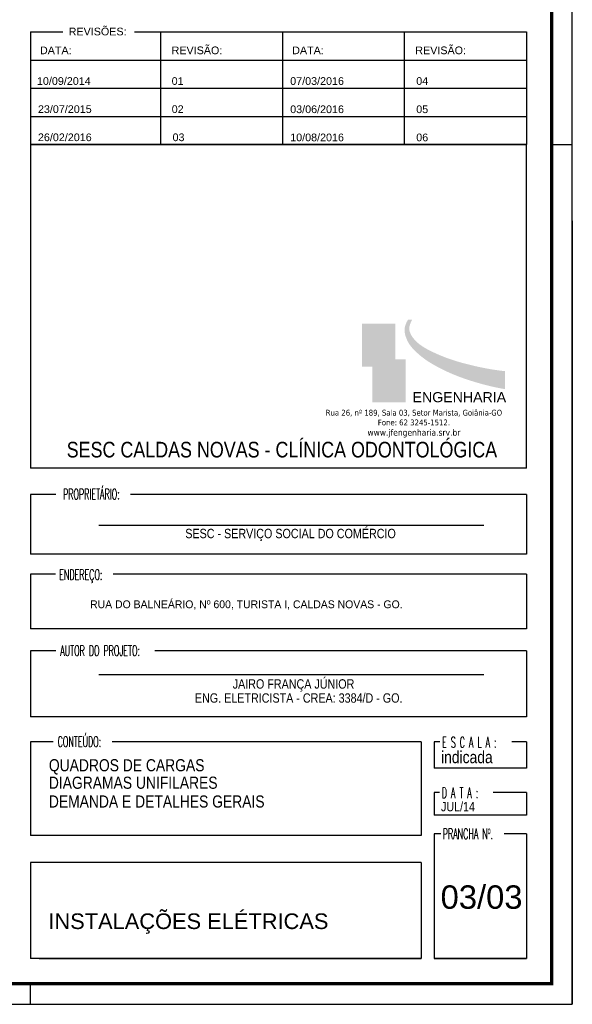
# Model space of a CAD drawing. Extents: x 40.7 to 91.7, y -319.8 to -290.4.
# Tile 11 of 13: x 82.7 to 91.7, y -319.8 to -303.8. Entities that reach past the tile are written whole.
import ezdxf

# ---------------------------------------------------------------- set-up
doc = ezdxf.new("R2010")
doc.units = 0
doc.header["$MEASUREMENT"] = 0
doc.layers.get('0').update_dxf_attribs({"linetype": 'CONTINUOUS'})
doc.layers.add('01', color=7, linetype='CONTINUOUS', lineweight=20)
for name, color, linetype in [('CARIMBO', 8, 'CONTINUOUS'), ('PRANCHA', 8, 'CONTINUOUS'), ('XX-FOLHA', 8, 'CONTINUOUS')]:
    doc.layers.add(name, color=color, linetype=linetype)
doc.styles.add('ARIAL', font='arial.ttf')
doc.styles.add('ARIAL NARROW', font='ARIALN.TTF', dxfattribs={"width": 0.7})
doc.styles.add('AVANTG MD', font='txt')
doc.styles.add('ROMANS', font='romans')
doc.styles.add('sansserif', font='sanss___.ttf')
doc.styles.add('TAHOMA', font='tahoma.ttf')

# ---------------------------------------------------------------- blocks, each defined once
blk = doc.blocks.new('A1 1-50')
at = {"layer": 'CARIMBO'}
h = blk.add_hatch(color=252, dxfattribs=at)
h.paths.add_polyline_path([(3833.651, 253.798), (3833.651, 253.095), (3833.819, 253.095), (3833.819, 253.217), (3834.179, 253.217), (3834.192, 253.217), (3834.192, 253.798)])
edge = h.paths.add_edge_path(flags=16)
edge.add_spline(control_points=[(3833.722, 253.296), (3833.749, 253.283), (3833.791, 253.267), (3833.845, 253.253), (3833.933, 253.296), (3833.967, 253.376), (3833.966, 253.485), (3833.971, 253.643), (3833.968, 253.718)], knot_values=[0.400702, 0.400702, 0.400702, 0.400702, 0.87075, 1.98827, 3.128187, 4.348011, 5.428169, 9.131651, 9.131651, 9.131651, 9.131651], degree=3, periodic=0)
edge.add_line((3833.968, 253.718), (3834.008, 253.718))
edge.add_spline(control_points=[(3834.008, 253.718), (3834.012, 253.642), (3834.006, 253.483), (3834.012, 253.374), (3833.98, 253.295), (3833.884, 253.221), (3833.802, 253.23), (3833.746, 253.247), (3833.7, 253.276)], knot_values=[0.400702, 0.400702, 0.400702, 0.400702, 4.104184, 5.184342, 6.404166, 7.544083, 8.661604, 9.131651, 9.131651, 9.131651, 9.131651], degree=3, periodic=0)
edge.add_line((3833.7, 253.276), (3833.722, 253.296))
h = blk.add_hatch(color=40, dxfattribs=at)
edge = h.paths.add_edge_path()
edge.add_spline(control_points=[(3833.968, 253.718), (3833.971, 253.643), (3833.966, 253.485), (3833.967, 253.376), (3833.933, 253.296), (3833.845, 253.253), (3833.791, 253.267), (3833.749, 253.283), (3833.722, 253.296)], knot_values=[0.400702, 0.400702, 0.400702, 0.400702, 4.104184, 5.184342, 6.404166, 7.544083, 8.661604, 9.131651, 9.131651, 9.131651, 9.131651], degree=3, periodic=0)
edge.add_line((3833.722, 253.296), (3833.7, 253.276))
edge.add_spline(control_points=[(3833.7, 253.276), (3833.746, 253.247), (3833.802, 253.23), (3833.884, 253.221), (3833.98, 253.295), (3834.012, 253.374), (3834.006, 253.483), (3834.012, 253.642), (3834.008, 253.718)], knot_values=[0.400702, 0.400702, 0.400702, 0.400702, 0.87075, 1.98827, 3.128187, 4.348011, 5.428169, 9.131651, 9.131651, 9.131651, 9.131651], degree=3, periodic=0)
edge.add_line((3834.008, 253.718), (3833.968, 253.718))
h = blk.add_hatch(color=251, dxfattribs=at)
edge = h.paths.add_edge_path()
edge.add_spline(control_points=[(3834.399, 253.862), (3834.322, 253.74), (3834.366, 253.507), (3834.555, 253.301), (3834.757, 253.152), (3835.078, 252.987), (3835.447, 252.851), (3835.762, 252.766), (3835.978, 252.729)], knot_values=[0.000717, 0.000717, 0.000717, 0.000717, 1.732448, 4.519062, 9.146683, 14.141697, 19.075043, 26.764517, 26.764517, 26.764517, 26.764517], degree=3, periodic=0)
edge.add_line((3835.978, 252.729), (3835.978, 253.022))
edge.add_spline(control_points=[(3835.978, 253.022), (3835.781, 253.043), (3835.489, 253.1), (3835.085, 253.21), (3834.77, 253.342), (3834.517, 253.488), (3834.394, 253.699), (3834.437, 253.801), (3834.465, 253.862)], knot_values=[0.001442, 0.001442, 0.001442, 0.001442, 7.690709, 12.624056, 17.61907, 22.246691, 25.033305, 26.764311, 26.764311, 26.764311, 26.764311], degree=3, periodic=0)
edge.add_line((3834.465, 253.862), (3834.399, 253.862))
h = blk.add_hatch(color=253, dxfattribs=at)
h.paths.add_polyline_path([(3834.359, 253.217), (3834.179, 253.217), (3833.819, 253.217), (3833.819, 252.515), (3834.359, 252.515)])
h.paths.add_polyline_path([(3834.228, 253.032), (3834.217, 253.01), (3833.986, 253.004), (3833.988, 252.852), (3834.205, 252.852), (3834.188, 252.828), (3833.988, 252.824), (3833.986, 252.602), (3833.948, 252.604), (3833.95, 252.815), (3833.895, 252.813), (3833.895, 252.85), (3833.95, 252.85), (3833.948, 252.997), (3833.915, 252.995), (3833.915, 253.033)], flags=16)
blk.add_hatch(color=40, dxfattribs=at).paths.add_polyline_path([(3833.95, 252.85), (3833.895, 252.85), (3833.895, 252.813), (3833.95, 252.815), (3833.948, 252.604), (3833.986, 252.602), (3833.988, 252.824), (3834.188, 252.828), (3834.205, 252.852), (3833.988, 252.852), (3833.986, 253.004), (3834.217, 253.01), (3834.228, 253.032), (3833.915, 253.033), (3833.915, 252.995), (3833.948, 252.997)])
at = {"layer": 'CARIMBO', "color": 8}
for p, q in [((3828.248, 258.551), (3828.776, 258.551)), ((3828.248, 258.551), (3828.248, 256.714)), ((3829.942, 258.551), (3836.33, 258.551)), ((3836.33, 258.551), (3836.33, 256.714)), ((3828.248, 258.092), (3836.33, 258.092)), ((3828.248, 257.633), (3836.33, 257.633)), ((3828.248, 257.173), (3836.33, 257.173)), ((3828.248, 256.714), (3836.33, 256.714)), ((3836.33, 256.714), (3828.387, 256.714)), ((3836.739, 256.714), (3837.076, 256.714))]:
    blk.add_line(p, q, dxfattribs=at)
at = {"layer": 'CARIMBO', "color": 8, "linetype": 'ByBlock'}
for p, q in [((3830.373, 256.714), (3830.373, 258.547)), ((3832.358, 256.714), (3832.358, 258.547)), ((3834.344, 256.714), (3834.344, 258.547))]:
    blk.add_line(p, q, dxfattribs=at)
at = {"layer": 'CARIMBO'}
for p, q in [((3828.248, 256.714), (3828.248, 251.443)), ((3836.33, 256.714), (3828.248, 256.714)), ((3836.33, 256.714), (3828.248, 256.714)), ((3836.33, 251.443), (3836.33, 256.714)), ((3836.33, 251.443), (3828.248, 251.443)), ((3828.662, 251.014), (3828.248, 251.014)), ((3828.248, 251.014), (3828.248, 250.038)), ((3836.33, 251.014), (3829.875, 251.014)), ((3836.33, 251.014), (3836.33, 250.038)), ((3835.637, 250.508), (3829.361, 250.508)), ((3836.33, 250.038), (3828.248, 250.038)), ((3828.248, 249.713), (3828.248, 248.824)), ((3828.656, 249.713), (3828.248, 249.713)), ((3836.33, 249.713), (3829.593, 249.713)), ((3836.33, 249.713), (3836.33, 248.824)), ((3836.33, 248.824), (3828.248, 248.824)), ((3828.248, 248.464), (3828.248, 247.391)), ((3828.662, 248.464), (3828.248, 248.464)), ((3836.33, 248.464), (3830.273, 248.464)), ((3836.33, 248.464), (3836.33, 247.391)), ((3835.637, 248.073), (3829.361, 248.073)), ((3836.33, 247.391), (3828.248, 247.391)), ((3828.248, 246.979), (3828.248, 245.455)), ((3828.616, 246.979), (3828.248, 246.979)), ((3834.613, 246.979), (3829.575, 246.979)), ((3834.613, 246.979), (3834.613, 245.455)), ((3834.827, 246.979), (3834.827, 246.55)), ((3834.92, 246.979), (3834.827, 246.979)), ((3836.33, 246.979), (3836.092, 246.979)), ((3836.33, 246.979), (3836.33, 246.55)), ((3836.33, 246.55), (3834.827, 246.55)), ((3834.827, 246.155), (3834.827, 245.785)), ((3834.911, 246.155), (3834.827, 246.155)), ((3836.33, 246.155), (3835.785, 246.155)), ((3836.33, 246.155), (3836.33, 245.785)), ((3836.33, 245.785), (3834.827, 245.785)), ((3834.613, 245.455), (3828.248, 245.455)), ((3834.613, 245.455), (3829.936, 245.455)), ((3834.827, 245.483), (3834.827, 243.449)), ((3834.934, 245.483), (3834.827, 245.483)), ((3836.33, 245.483), (3835.966, 245.483)), ((3836.33, 245.483), (3836.33, 243.449)), ((3836.33, 245.483), (3836.33, 243.449)), ((3828.248, 245.017), (3828.248, 243.449)), ((3834.613, 245.017), (3828.248, 245.017)), ((3834.613, 245.017), (3834.613, 243.449)), ((3834.613, 243.449), (3828.248, 243.449)), ((3828.388, 243.449), (3834.613, 243.449)), ((3834.827, 243.449), (3836.33, 243.449)), ((3836.33, 243.449), (3834.827, 243.449))]:
    blk.add_line(p, q, dxfattribs=at)
at = {"layer": 'PRANCHA'}
for p, q in [((3837.076, 242.703), (3837.076, 272.078)), ((3828.248, 242.703), (3828.248, 243.04)), ((3828.248, 242.703), (3828.248, 243.04)), ((3794.895, 242.703), (3837.076, 242.703))]:
    blk.add_line(p, q, dxfattribs=at)
at = {"layer": 'PRANCHA', "const_width": 0.0506}
blk.add_lwpolyline([(3795.739, 271.74), (3795.739, 243.04), (3836.739, 243.04), (3836.739, 271.74), (3795.739, 271.74)], dxfattribs=at)
at = {"layer": 'XX-FOLHA'}
blk.add_line((3837.076, 255.474), (3837.076, 242.703), dxfattribs=at)
at = {"color": 7, "insert": (3834.473, 252.681), "char_height": 0.1651, "width": 0.17766, "attachment_point": 1, "style": 'ARIAL'}
blk.add_mtext('ENGENHARIA', dxfattribs=at)
at = {"layer": 'CARIMBO', "color": 1, "style": 'sansserif'}
for s, p in [('REVISÕES:', (3828.869, 258.495)), ('DATA:', (3828.401, 258.188)), ('REVISÃO:', (3830.546, 258.188)), ('DATA:', (3832.511, 258.188)), ('REVISÃO:', (3834.517, 258.188))]:
    blk.add_text(s, height=0.1253, dxfattribs=at).set_placement(p)
at = {"layer": 'CARIMBO', "style": 'ROMANS', "width": 0.55}
for s, p in [('PROPRIETÁRIO:', (3828.777, 250.932)), ('ENDEREÇO:', (3828.714, 249.62)), ('AUTOR DO PROJETO:', (3828.731, 248.381)), ('CONTEÚDO:', (3828.69, 246.898)), ('E S C A L A :', (3834.954, 246.888)), ('D A T A :', (3834.949, 246.065)), ('PRANCHA Nº.', (3834.965, 245.395))]:
    blk.add_text(s, height=0.1718, dxfattribs=at).set_placement(p)
at = {"layer": 'CARIMBO', "color": 4, "style": 'ARIAL NARROW'}
for s, p in [('JAIRO FRANÇA JÚNIOR', (3831.542, 247.848)), ('ENG. ELETRICISTA - CREA: 3384/D - GO.', (3830.926, 247.619))]:
    blk.add_text(s, height=0.15272, dxfattribs=at).set_placement(p)
at = {"layer": 'CARIMBO', "style": 'ARIAL NARROW'}
blk.add_text('indicada', height=0.1973, dxfattribs=at).set_placement((3834.937, 246.633))
at = {"layer": 'CARIMBO', "color": 1, "insert": (3834.495, 252.393), "char_height": 0.09545, "width": 3.54456, "attachment_point": 2, "style": 'TAHOMA'}
blk.add_mtext('Rua 26, nº 189, Sala 03, Setor Marista, Goiânia-GO \\PFone: 62 3245-1512.\\P{\\H1.094x;www.jfengenharia.srv.br}', dxfattribs=at)

msp = doc.modelspace()

# ---------------------------------------------------------------- block references
msp.add_blockref('A1 1-50', (-3745.384, -562.515))

# ---------------------------------------------------------------- texts
at = {"layer": '01', "color": 8, "style": 'ARIAL NARROW'}
msp.add_text('JUL/14', height=0.1527, dxfattribs=at).set_placement((89.552, -316.666))
at = {"layer": 'CARIMBO', "color": 1, "style": 'sansserif'}
for s, p in [('10/09/2014', (82.968, -304.827)), ('01', (85.163, -304.827)), ('07/03/2016', (87.095, -304.827)), ('04', (89.149, -304.827)), ('23/07/2015', (82.984, -305.285)), ('02', (85.164, -305.285)), ('03/06/2016', (87.095, -305.287)), ('05', (89.149, -305.287)), ('26/02/2016', (82.984, -305.744)), ('03', (85.178, -305.744)), ('10/08/2016', (87.095, -305.746)), ('06', (89.149, -305.746))]:
    msp.add_text(s, height=0.1253, dxfattribs=at).set_placement(p)
at = {"layer": 'CARIMBO', "color": 4}
for s, height, style, p in [('SESC CALDAS NOVAS - CLÍNICA ODONTOLÓGICA ', 0.25453, 'ARIAL NARROW', (83.453, -310.899)), ('SESC - SERVIÇO SOCIAL DO COMÉRCIO', 0.15272, 'ARIAL NARROW', (85.385, -312.215)), ('RUA DO BALNEÁRIO, Nº 600, TURISTA I, CALDAS NOVAS - GO. ', 0.12726, 'AVANTG MD', (83.834, -313.356))]:
    msp.add_text(s, height=height, dxfattribs=dict(at, style=style)).set_placement(p)
at = {"layer": 'CARIMBO', "color": 150, "style": 'ARIAL NARROW'}
for s, p in [('QUADROS DE CARGAS', (83.162, -316.014)), ('DIAGRAMAS UNIFILARES', (83.162, -316.299)), ('DEMANDA E DETALHES GERAIS', (83.162, -316.605))]:
    msp.add_text(s, height=0.19726, dxfattribs=at).set_placement(p)
at = {"layer": 'CARIMBO', "color": 5, "style": 'ARIAL'}
for s, height, p in [('03/03', 0.3818, (89.546, -318.255)), ('INSTALAÇÕES ELÉTRICAS', 0.25453, (83.154, -318.585))]:
    msp.add_text(s, height=height, dxfattribs=at).set_placement(p)

doc.saveas('drawing.dxf')
